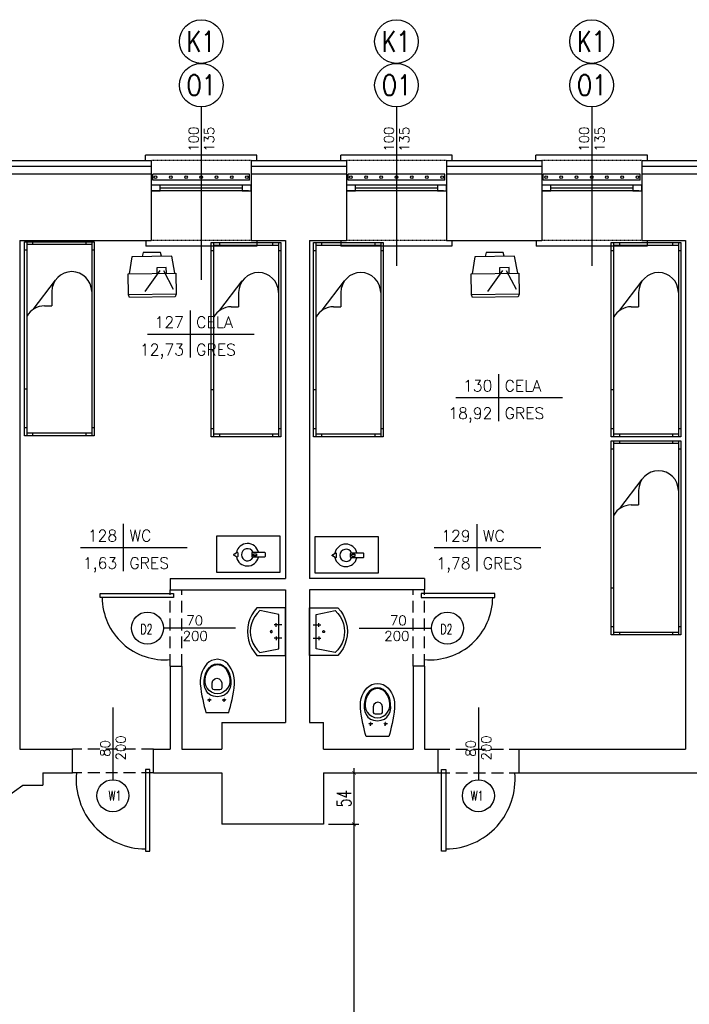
# Model space of a CAD drawing. Header units: millimetres. Extents: x 50026 to 146998, y 1038179 to 1573505.
# Tile 31 of 122: x 58806 to 59510, y 1039944 to 1040978. Entities that reach past the tile are written whole.
import ezdxf
from ezdxf.enums import TextEntityAlignment as Align

# ---------------------------------------------------------------- set-up
doc = ezdxf.new("R2010")
doc.units = ezdxf.units.MM
doc.header["$LTSCALE"] = 0.025
doc.linetypes.add('DASHDOT', pattern=[25.4, 12.7, -6.35, 0, -6.35])
doc.linetypes.add('HIDDEN', pattern=[0.375, 0.25, -0.125])
for name, color, linetype in [('2D-MEBLE', 3, 'Continuous'), ('2D-WYMIARY', 2, 'Continuous'), ('kraty', 5, 'Continuous'), ('ocieplenie', 8, 'Continuous'), ('OKNA OPISY', 7, 'Continuous'), ('OKNO', 2, 'Continuous'), ('opis pomieszczen', 2, 'Continuous'), ('OTWORY', 3, 'Continuous'), ('parapet', 5, 'Continuous'), ('Przybory sanit', 3, 'Continuous'), ('SCIANY', 5, 'Continuous'), ('szrafy', 8, 'Continuous'), ('zA_DRZWI', 7, 'Continuous'), ('zA_DRZWI OPISY', 7, 'Continuous'), ('zA_okna opisy', 7, 'Continuous'), ('ściany', 5, 'Continuous')]:
    doc.layers.add(name, color=color, linetype=linetype)
doc.styles.add('ROMANS', font='romans.shx', dxfattribs={"width": 0.7})
doc.styles.add('STYLE1', font='romans.shx', dxfattribs={"height": 10})
doc.linetypes.add('BATTING', pattern='A,0.00254,-2.54,[134,ltypeshp.shx,S=2.54,R=0,X=-2.54,Y=0],-5.08,[134,ltypeshp.shx,S=2.54,R=180,X=2.54,Y=0],-2.54', length=10.16254)
doc.dimstyles.new('SIL', dxfattribs={"dimtxt": 15, "dimasz": 4, "dimexe": 5, "dimexo": 5, "dimgap": 3, "dimtad": 1, "dimdec": 4, "dimrnd": 0.5, "dimdsep": 46, "dimtxsty": 'ROMANS', "dimblk1": 'ARCHTICK', "dimblk2": 'ARCHTICK', "dimsah": 1, "dimcen": 5, "dimdle": 5, "dimclrd": 1, "dimclre": 1, "dimclrt": 2, "dimadec": 1, "dimazin": 0, "dimtfac": 0.013333, "dimtdec": 4, "dimtix": 1, "dimtmove": 0, "dimatfit": 3, "dimldrblk": 'ARCHTICK', "dimfxl": 0, "dimtolj": 1, "dimtzin": 0, "dimarcsym": 0})

# ---------------------------------------------------------------- blocks, each defined once
blk = doc.blocks.new('UMYW')
at = {"layer": 'Przybory sanit'}
for points in [[(0, 23.1, 0), (0, 23.1, 0), (0, 23.1, 0), (0, 23.1, 0), (0, 23.1, 0), (0, 23.1, 0), (0, 23.1, 0), (0, 23.1, 0), (0, 23.1, 0), (0, 23.1, 0), (0, 23.1, 0), (0, 23.1, 0), (0, 23.1, 0), (0, 23.1, 0), (0, 23.1, 0), (0, 23.1, 0), (0, 23.1, 0), (0, 23.1, 0), (0, 23.1, 0), (0, -26.9, 0), (30, -26.9, 0)], [(30, 23.1, 0), (0, 23.1, 0)], [(30, -26.9, 0), (33, -23.4, 0), (35.4, -19.5, 0), (37.4, -15.4, 0), (38.8, -11, 0), (39.7, -6.5, 0), (40, -1.9, 0), (39.7, 2.6, 0), (38.8, 7.2, 0), (37.4, 11.5, 0), (35.4, 15.7, 0), (33, 19.5, 0), (30, 23.1, 0)], [(27, 20.1, 0), (7, 16.1, 0)], [(7, 16.1, 0), (7, -19.9, 0), (27, -23.9, 0)], [(27, -23.9, 0), (29.9, -21, 0), (32.4, -17.7, 0), (34.4, -14, 0), (35.8, -10.1, 0), (36.7, -6.1, 0), (37, -1.9, 0), (36.7, 2.2, 0), (35.8, 6.3, 0), (34.4, 10.1, 0), (32.4, 13.8, 0), (29.9, 17.1, 0), (27, 20.1, 0)], [(4, 5.1, 0), (12, 5.1, 0)], [(10, 3.1, 0), (10, 7.1, 0)], [(4, -8.9, 0), (12, -8.9, 0)], [(10, -6.9, 0), (10, -10.9, 0)], [(16, -1.9, 0), (15.9, -1.4, 0), (15.5, -1.1, 0), (15, -0.9, 0), (14.5, -1.1, 0), (14.1, -1.4, 0), (14, -1.9, 0), (14.1, -2.4, 0), (14.5, -2.8, 0), (15, -2.9, 0), (15.5, -2.8, 0), (15.9, -2.4, 0), (16, -1.9, 0), (16, -1.9, 0)]]:
    blk.add_polyline3d(points, dxfattribs=at)
blk = doc.blocks.new('kibel1')
at = {"layer": 'Przybory sanit', "color": 3, "linetype": 'Continuous'}
for points in [[(0, -12), (3.1, -12.8), (6.4, -13.7), (9.9, -14.5), (13.6, -15.4), (17.5, -16.2), (21.5, -16.9), (25.8, -17.5), (30.2, -18), (33.4, -18), (36.6, -17.7), (39.9, -17), (43, -16), (46, -14.6), (48.7, -12.9), (51.1, -10.9), (53.1, -8.6), (54.6, -6), (55.5, -3.1), (55.9, 0), (55.5, 3.1), (54.6, 6), (53.1, 8.6), (51.1, 10.9), (48.7, 12.9), (46, 14.6), (43, 16), (39.9, 17), (36.6, 17.7), (33.4, 18), (30.2, 18), (25.8, 17.5), (21.5, 16.9), (17.5, 16.2), (13.6, 15.4), (9.9, 14.5), (6.4, 13.7), (3.1, 12.8), (0, 12)], [(16.6, -0.1), (17.1, 3.9), (18.4, 7.2), (20.4, 9.9), (23.1, 11.9), (26.2, 13.2), (29.9, 13.9), (33.9, 13.8), (37.9, 13.2), (41.6, 12.1), (44.8, 10.5), (47.4, 8.4), (49.4, 6), (50.7, 3.1), (51.2, -0.1), (50.7, -3.3), (49.4, -6.2), (47.4, -8.6), (44.8, -10.7), (41.6, -12.3), (37.9, -13.4), (33.9, -14), (29.9, -14), (26.2, -13.4), (23.1, -12), (20.4, -10.1), (18.4, -7.4), (17.1, -4.1)], [(50.4, -0.1), (49.8, -3.5), (48.3, -6.4), (45.9, -8.9), (42.8, -10.8), (39.1, -12.2), (35.1, -13.1), (31.6, -13.1), (28.4, -12.3), (25.6, -10.8), (23.2, -8.7), (21.4, -6.1), (20.2, -3.2), (19.8, -0.1), (20.2, 3.1), (21.4, 6), (23.2, 8.6), (25.6, 10.6), (28.4, 12.2), (31.6, 12.9), (35.1, 12.9), (39.1, 12.1), (42.8, 10.7), (45.9, 8.7), (48.3, 6.2), (49.8, 3.3)], [(13.4, 7.5), (13.4, 7.5), (13.4, 7.5), (13.4, 7.5), (13.4, 7.5), (13.3, 7.5), (13.3, 7.5), (13.3, 7.5), (13.3, 7.5), (13.3, 7.5), (13.3, 7.5), (13.3, 7.5), (13.2, 7.5), (13.2, 7.5), (13.2, 7.5), (13.2, 7.5), (13.2, 7.5), (13.2, 7.5), (13.2, 7.5), (13.1, 7.5), (13.1, 7.6), (13.1, 7.6), (13.1, 7.6), (13.1, 7.6), (13.1, 7.6), (13.1, 7.6), (13, 7.6), (13, 7.6), (13, 7.6), (13, 7.6), (13, 7.6), (13, 7.6), (13, 7.6), (13, 7.7), (12.9, 7.7), (12.9, 7.7), (12.9, 7.7), (12.9, 7.7), (12.9, 7.7), (12.9, 7.7), (12.9, 7.7), (12.9, 7.7), (12.9, 7.7), (12.9, 7.8), (12.8, 7.8), (12.8, 7.8), (12.8, 7.8), (12.8, 7.8), (12.8, 7.8), (12.8, 7.8), (12.8, 7.8), (12.8, 7.9), (12.8, 7.9), (12.8, 7.9), (12.8, 7.9), (12.8, 7.9), (12.7, 7.9), (12.7, 7.9), (12.7, 7.9), (12.7, 8), (12.7, 8), (12.7, 8), (12.7, 8), (12.7, 8), (12.7, 8), (12.7, 8), (12.7, 8.1), (12.7, 8.1), (12.7, 8.1), (12.7, 8.1), (12.7, 8.1), (12.7, 8.1), (12.7, 8.1), (12.7, 8.2), (12.7, 8.2), (12.7, 8.2), (12.7, 8.2), (12.7, 8.2), (12.7, 8.2), (12.7, 8.2), (12.7, 8.3), (12.7, 8.3), (12.7, 8.3), (12.7, 8.3), (12.7, 8.3), (12.7, 8.3), (12.7, 8.4), (12.7, 8.4), (12.7, 8.4), (12.7, 8.4), (12.7, 8.4), (12.7, 8.4), (12.7, 8.4), (12.7, 8.5), (12.7, 8.5), (12.7, 8.5), (12.7, 8.5), (12.7, 8.5), (12.7, 8.5), (12.7, 8.5), (12.7, 8.6), (12.8, 8.6), (12.8, 8.6), (12.8, 8.6), (12.8, 8.6), (12.8, 8.6), (12.8, 8.6), (12.8, 8.6), (12.8, 8.7), (12.8, 8.7), (12.8, 8.7), (12.8, 8.7), (12.8, 8.7), (12.8, 8.7), (12.9, 8.7), (12.9, 8.7), (12.9, 8.7), (12.9, 8.8), (12.9, 8.8), (12.9, 8.8), (12.9, 8.8), (12.9, 8.8), (12.9, 8.8), (13, 8.8), (13, 8.8), (13, 8.8), (13, 8.8), (13, 8.9), (13, 8.9), (13, 8.9), (13, 8.9), (13.1, 8.9), (13.1, 8.9), (13.1, 8.9), (13.1, 8.9), (13.1, 8.9), (13.1, 8.9), (13.1, 8.9), (13.1, 8.9), (13.2, 8.9), (13.2, 8.9), (13.2, 8.9), (13.2, 9), (13.2, 9), (13.2, 9), (13.2, 9), (13.3, 9), (13.3, 9), (13.3, 9), (13.3, 9), (13.3, 9), (13.3, 9), (13.4, 9), (13.4, 9), (13.4, 9), (13.4, 9), (13.4, 9), (13.4, 9), (13.4, 9), (13.5, 9), (13.5, 9), (13.5, 9), (13.5, 9), (13.5, 9), (13.5, 9), (13.5, 9), (13.6, 9), (13.6, 9), (13.6, 9), (13.6, 9), (13.6, 9), (13.6, 9), (13.6, 8.9), (13.7, 8.9), (13.7, 8.9), (13.7, 8.9), (13.7, 8.9), (13.7, 8.9), (13.7, 8.9), (13.7, 8.9), (13.8, 8.9), (13.8, 8.9), (13.8, 8.9), (13.8, 8.9), (13.8, 8.9), (13.8, 8.9), (13.8, 8.9), (13.8, 8.8), (13.9, 8.8), (13.9, 8.8), (13.9, 8.8), (13.9, 8.8), (13.9, 8.8), (13.9, 8.8), (13.9, 8.8), (13.9, 8.8), (13.9, 8.8), (14, 8.8), (14, 8.7), (14, 8.7), (14, 8.7), (14, 8.7), (14, 8.7), (14, 8.7), (14, 8.7), (14, 8.7), (14, 8.6), (14, 8.6), (14.1, 8.6), (14.1, 8.6), (14.1, 8.6), (14.1, 8.6), (14.1, 8.6), (14.1, 8.6), (14.1, 8.5), (14.1, 8.5), (14.1, 8.5), (14.1, 8.5), (14.1, 8.5), (14.1, 8.5), (14.1, 8.5), (14.1, 8.4), (14.1, 8.4), (14.1, 8.4), (14.1, 8.4), (14.1, 8.4), (14.1, 8.4), (14.2, 8.4), (14.2, 8.3), (14.2, 8.3), (14.2, 8.3), (14.2, 8.3), (14.2, 8.3), (14.2, 8.3), (14.2, 8.3), (14.2, 8.2), (14.2, 8.2), (14.2, 8.2), (14.2, 8.2), (14.2, 8.2), (14.2, 8.2), (14.2, 8.1), (14.2, 8.1), (14.2, 8.1), (14.1, 8.1), (14.1, 8.1), (14.1, 8.1), (14.1, 8.1), (14.1, 8), (14.1, 8), (14.1, 8), (14.1, 8), (14.1, 8), (14.1, 8), (14.1, 8), (14.1, 7.9), (14.1, 7.9), (14.1, 7.9), (14.1, 7.9), (14.1, 7.9), (14.1, 7.9), (14.1, 7.9), (14.1, 7.9), (14, 7.8), (14, 7.8), (14, 7.8), (14, 7.8), (14, 7.8), (14, 7.8), (14, 7.8), (14, 7.8), (14, 7.7), (14, 7.7), (14, 7.7), (13.9, 7.7), (13.9, 7.7), (13.9, 7.7), (13.9, 7.7), (13.9, 7.7), (13.9, 7.7), (13.9, 7.7), (13.9, 7.6), (13.9, 7.6), (13.8, 7.6), (13.8, 7.6), (13.8, 7.6), (13.8, 7.6), (13.8, 7.6), (13.8, 7.6), (13.8, 7.6), (13.8, 7.6), (13.7, 7.6), (13.7, 7.6), (13.7, 7.6), (13.7, 7.5), (13.7, 7.5), (13.7, 7.5), (13.7, 7.5), (13.6, 7.5), (13.6, 7.5), (13.6, 7.5), (13.6, 7.5), (13.6, 7.5), (13.6, 7.5), (13.6, 7.5), (13.5, 7.5), (13.5, 7.5), (13.5, 7.5), (13.5, 7.5), (13.5, 7.5), (13.5, 7.5), (13.4, 7.5), (13.4, 7.5), (13.4, 7.5)], [(23.9, 0.6), (23.9, 3.3), (24.3, 4.7), (25.2, 5.2), (26, 5.3), (31.2, 5.4), (33.7, 4.6), (35.5, 2.7), (36.2, 0.4), (35.5, -1.9), (33.7, -3.8), (31.2, -4.6), (26, -4.6), (25.2, -4.4), (24.3, -3.9), (23.9, -2.5)], [(13.4, -8), (13.4, -8), (13.4, -8), (13.4, -8), (13.4, -8), (13.3, -8), (13.3, -8), (13.3, -8), (13.3, -7.9), (13.3, -7.9), (13.3, -7.9), (13.3, -7.9), (13.2, -7.9), (13.2, -7.9), (13.2, -7.9), (13.2, -7.9), (13.2, -7.9), (13.2, -7.9), (13.2, -7.9), (13.1, -7.9), (13.1, -7.9), (13.1, -7.9), (13.1, -7.9), (13.1, -7.9), (13.1, -7.9), (13.1, -7.9), (13, -7.9), (13, -7.9), (13, -7.8), (13, -7.8), (13, -7.8), (13, -7.8), (13, -7.8), (13, -7.8), (12.9, -7.8), (12.9, -7.8), (12.9, -7.8), (12.9, -7.8), (12.9, -7.8), (12.9, -7.7), (12.9, -7.7), (12.9, -7.7), (12.9, -7.7), (12.9, -7.7), (12.8, -7.7), (12.8, -7.7), (12.8, -7.7), (12.8, -7.7), (12.8, -7.6), (12.8, -7.6), (12.8, -7.6), (12.8, -7.6), (12.8, -7.6), (12.8, -7.6), (12.8, -7.6), (12.8, -7.6), (12.7, -7.5), (12.7, -7.5), (12.7, -7.5), (12.7, -7.5), (12.7, -7.5), (12.7, -7.5), (12.7, -7.5), (12.7, -7.4), (12.7, -7.4), (12.7, -7.4), (12.7, -7.4), (12.7, -7.4), (12.7, -7.4), (12.7, -7.4), (12.7, -7.3), (12.7, -7.3), (12.7, -7.3), (12.7, -7.3), (12.7, -7.3), (12.7, -7.3), (12.7, -7.2), (12.7, -7.2), (12.7, -7.2), (12.7, -7.2), (12.7, -7.2), (12.7, -7.2), (12.7, -7.2), (12.7, -7.1), (12.7, -7.1), (12.7, -7.1), (12.7, -7.1), (12.7, -7.1), (12.7, -7.1), (12.7, -7.1), (12.7, -7), (12.7, -7), (12.7, -7), (12.7, -7), (12.7, -7), (12.7, -7), (12.7, -7), (12.7, -6.9), (12.7, -6.9), (12.7, -6.9), (12.7, -6.9), (12.8, -6.9), (12.8, -6.9), (12.8, -6.9), (12.8, -6.8), (12.8, -6.8), (12.8, -6.8), (12.8, -6.8), (12.8, -6.8), (12.8, -6.8), (12.8, -6.8), (12.8, -6.8), (12.8, -6.7), (12.8, -6.7), (12.9, -6.7), (12.9, -6.7), (12.9, -6.7), (12.9, -6.7), (12.9, -6.7), (12.9, -6.7), (12.9, -6.7), (12.9, -6.7), (12.9, -6.6), (13, -6.6), (13, -6.6), (13, -6.6), (13, -6.6), (13, -6.6), (13, -6.6), (13, -6.6), (13, -6.6), (13.1, -6.6), (13.1, -6.6), (13.1, -6.6), (13.1, -6.5), (13.1, -6.5), (13.1, -6.5), (13.1, -6.5), (13.1, -6.5), (13.2, -6.5), (13.2, -6.5), (13.2, -6.5), (13.2, -6.5), (13.2, -6.5), (13.2, -6.5), (13.2, -6.5), (13.3, -6.5), (13.3, -6.5), (13.3, -6.5), (13.3, -6.5), (13.3, -6.5), (13.3, -6.5), (13.4, -6.5), (13.4, -6.5), (13.4, -6.5), (13.4, -6.5), (13.4, -6.5), (13.4, -6.5), (13.4, -6.5), (13.5, -6.5), (13.5, -6.5), (13.5, -6.5), (13.5, -6.5), (13.5, -6.5), (13.5, -6.5), (13.5, -6.5), (13.6, -6.5), (13.6, -6.5), (13.6, -6.5), (13.6, -6.5), (13.6, -6.5), (13.6, -6.5), (13.6, -6.5), (13.7, -6.5), (13.7, -6.5), (13.7, -6.5), (13.7, -6.5), (13.7, -6.5), (13.7, -6.5), (13.7, -6.5), (13.8, -6.6), (13.8, -6.6), (13.8, -6.6), (13.8, -6.6), (13.8, -6.6), (13.8, -6.6), (13.8, -6.6), (13.8, -6.6), (13.9, -6.6), (13.9, -6.6), (13.9, -6.6), (13.9, -6.6), (13.9, -6.7), (13.9, -6.7), (13.9, -6.7), (13.9, -6.7), (13.9, -6.7), (14, -6.7), (14, -6.7), (14, -6.7), (14, -6.7), (14, -6.7), (14, -6.8), (14, -6.8), (14, -6.8), (14, -6.8), (14, -6.8), (14, -6.8), (14.1, -6.8), (14.1, -6.8), (14.1, -6.9), (14.1, -6.9), (14.1, -6.9), (14.1, -6.9), (14.1, -6.9), (14.1, -6.9), (14.1, -6.9), (14.1, -7), (14.1, -7), (14.1, -7), (14.1, -7), (14.1, -7), (14.1, -7), (14.1, -7), (14.1, -7.1), (14.1, -7.1), (14.1, -7.1), (14.2, -7.1), (14.2, -7.1), (14.2, -7.1), (14.2, -7.1), (14.2, -7.2), (14.2, -7.2), (14.2, -7.2), (14.2, -7.2), (14.2, -7.2), (14.2, -7.2), (14.2, -7.2), (14.2, -7.3), (14.2, -7.3), (14.2, -7.3), (14.2, -7.3), (14.2, -7.3), (14.2, -7.3), (14.1, -7.4), (14.1, -7.4), (14.1, -7.4), (14.1, -7.4), (14.1, -7.4), (14.1, -7.4), (14.1, -7.4), (14.1, -7.5), (14.1, -7.5), (14.1, -7.5), (14.1, -7.5), (14.1, -7.5), (14.1, -7.5), (14.1, -7.5), (14.1, -7.5), (14.1, -7.6), (14.1, -7.6), (14.1, -7.6), (14.1, -7.6), (14, -7.6), (14, -7.6), (14, -7.6), (14, -7.7), (14, -7.7), (14, -7.7), (14, -7.7), (14, -7.7), (14, -7.7), (14, -7.7), (14, -7.7), (13.9, -7.7), (13.9, -7.8), (13.9, -7.8), (13.9, -7.8), (13.9, -7.8), (13.9, -7.8), (13.9, -7.8), (13.9, -7.8), (13.9, -7.8), (13.8, -7.8), (13.8, -7.8), (13.8, -7.8), (13.8, -7.9), (13.8, -7.9), (13.8, -7.9), (13.8, -7.9), (13.8, -7.9), (13.7, -7.9), (13.7, -7.9), (13.7, -7.9), (13.7, -7.9), (13.7, -7.9), (13.7, -7.9), (13.7, -7.9), (13.6, -7.9), (13.6, -7.9), (13.6, -7.9), (13.6, -7.9), (13.6, -7.9), (13.6, -7.9), (13.6, -7.9), (13.5, -7.9), (13.5, -8), (13.5, -8), (13.5, -8), (13.5, -8), (13.5, -8), (13.4, -8), (13.4, -8), (13.4, -8)]]:
    blk.add_lwpolyline(points, close=True, dxfattribs=at)
at = {"layer": 'Przybory sanit', "color": 3, "linetype": 'DASHDOT'}
for points in [[(13.4, 10.5), (13.4, 6)], [(11.3, 8.2), (15.9, 8.2)], [(11.3, -7.2), (15.9, -7.2)], [(13.4, -5), (13.4, -9.5)]]:
    blk.add_lwpolyline(points, dxfattribs=at)
at = {"layer": 'Przybory sanit', "color": 3, "linetype": 'Continuous'}
for points in [[(13.4, 7.5), (13.4, 7.5)], [(13.4, -8), (13.4, -8)]]:
    blk.add_lwpolyline(points, dxfattribs=at)
blk = doc.blocks.new('tabela-pow')
at = {"layer": '2D-WYMIARY', "ltscale": 10}
for p, q in [((0, 24.8), (0, -24.8)), ((-44.8, 0), (67.2, 0))]:
    blk.add_line(p, q, dxfattribs=at)
at = {"layer": '2D-WYMIARY', "ltscale": 10, "style": 'STYLE1', "width": 0.7}
for tag, p in [('NR', (-6.4, 6.4)), ('POW', (-6.4, -22.4))]:
    blk.add_attdef(tag, text='', height=16, rotation=360, dxfattribs=at).set_placement(p, align=Align.RIGHT)
for tag, p in [('NAZWA', (6.4, 6.4)), ('POSADZKA', (6.4, -22.4))]:
    blk.add_attdef(tag, p, '', height=16, rotation=360, dxfattribs=at)
blk = doc.blocks.new('łóżko')
at = {"layer": '2D-MEBLE', "color": 3}
for p, q in [((-113.91, 41.23), (81.09, 41.23)), ((-113.91, -28.77), (-113.91, 41.23)), ((-105.91, 38.73), (-105.91, 41.23)), ((73.09, 41.23), (73.09, 38.73)), ((81.09, 41.23), (81.09, -28.77)), ((-113.91, 38.73), (81.09, 38.73)), ((-113.91, 32.73), (-111.41, 32.73)), ((-111.41, -26.27), (-111.41, 38.73)), ((78.59, 38.73), (78.59, -26.27)), ((78.59, 32.73), (81.09, 32.73)), ((-63.84, -1.27), (-49.4, -1.27)), ((-49.4, -8.77), (-49.4, -1.27)), ((-111.41, -20.27), (-113.91, -20.27)), ((81.09, -26.27), (-113.91, -26.27)), ((81.09, -28.77), (-113.91, -28.77)), ((-105.91, -28.77), (-105.91, -26.27)), ((34.09, -26.27), (34.09, -28.77)), ((73.09, -26.27), (73.09, -28.77)), ((81.09, -20.27), (78.59, -20.27))]:
    blk.add_line(p, q, dxfattribs=at)
at = {"layer": '2D-MEBLE', "color": 3, "linetype": 'Continuous'}
blk.add_line((-45.87, -20.12), (-75.41, 2.41), dxfattribs=at)
for centre, start, end in [((-63.84, 18.73), 90, 270), ((-29.4, -8.77), 180, 241.04498)]:
    blk.add_arc(centre, 20, start, end, dxfattribs=at)
blk = doc.blocks.new('tv')
at = {"layer": '2D-MEBLE', "color": 3, "ltscale": 10}
for p, q in [((-11.5, 22.2), (-31, 12.1)), ((11.5, -22.2), (-11.5, 22.2)), ((-11, 21.3), (6.3, 26.9)), ((6.3, 26.9), (25.6, -10.4)), ((-31, 12.1), (-33.2, 9.8)), ((-31, 12.1), (-8, -32.3)), ((-2.9, 12), (-25.2, 11.7)), ((-6.9, 13.3), (-1.6, 16.1)), ((-1.6, 16.1), (3, 7.2)), ((11.4, 17.2), (15.4, 18.1)), ((15.4, 18.1), (23.7, 2.1)), ((-33.2, 9.8), (-11.2, -32.8)), ((-1, 8.5), (-13.2, -15.8)), ((3, 7.2), (-2.3, 4.4)), ((23.7, 2.1), (20.6, -0.6)), ((25.6, -10.4), (11, -21.3)), ((-8, -32.3), (11.5, -22.2)), ((-11.2, -32.8), (-8, -32.3))]:
    blk.add_line(p, q, dxfattribs=at)
blk = doc.blocks.new('czajnik')
at = {"layer": 'ściany', "color": 3, "ltscale": 50}
for points in [[(-13.4, 0.9), (-11.1, 2.6, -0.414214), (-10.1, 1.6), (-10.1, -1.6, -0.414214), (-11.1, -2.6), (-13.4, -1, -0.414214), (-14.4, 0), (-14.4, -0.1, -0.414214)], [(5.8, 2.6), (17.6, 2.6, -0.414214), (18.6, 1.6), (18.6, -1.6, -0.414214), (17.6, -2.6), (5.8, -2.6, -0.414214), (4.8, -1.6), (4.8, 1.6, -0.414214)], [(6.6, 1.1), (9.2, 1.1, -0.414214), (9.5, 0.8), (9.5, -0.8, -0.414214), (9.2, -1.1), (6.6, -1.1, -0.414214), (6.3, -0.8), (6.3, 0.8, -0.414214)]]:
    blk.add_lwpolyline(points, format="xyb", close=True, dxfattribs=at)
for radius, start, end in [(11.8, 12.6187, 169.113), (6.39, 23.744, 336.256), (11.8, 190.9971, 347.3813)]:
    blk.add_arc((0, 0), radius, start, end, dxfattribs=at)
blk = doc.blocks.new('_ArchTick')
at = {"color": 0, "linetype": 'ByBlock', "const_width": 0.15}
blk.add_lwpolyline([(-0.5, -0.5), (0.5, 0.5)], dxfattribs=at)
blk = doc.blocks.new('*D298')
at = {"layer": 'Defpoints', "color": 0}
for p in [(59125.6, 1040187), (59125.6, 1040133), (59157.5, 1040133)]:
    blk.add_point(p, dxfattribs=at)
at = {"layer": 'szrafy', "color": 1, "lineweight": -2}
for p, q in [((59130.6, 1040187), (59162.5, 1040187)), ((59157.5, 1040192), (59157.5, 1040128)), ((59130.6, 1040133), (59162.5, 1040133))]:
    blk.add_line(p, q, dxfattribs=at)
at = {"layer": 'szrafy', "color": 1, "lineweight": -2, "xscale": 4, "yscale": 4, "zscale": 4}
for p, rotation in [((59157.5, 1040187), 90), ((59157.5, 1040133), 270)]:
    blk.add_blockref('_ArchTick', p, dxfattribs=dict(at, rotation=rotation))
at = {"layer": 'szrafy', "color": 2, "insert": (59147, 1040160), "char_height": 15, "attachment_point": 5, "rotation": 90, "style": 'ROMANS'}
blk.add_mtext('\\A1;54', dxfattribs=at)
blk = doc.blocks.new('*D299')
at = {"layer": 'Defpoints', "color": 0}
for p in [(59125.6, 1040133), (59125.6, 1039681), (59157.5, 1039681)]:
    blk.add_point(p, dxfattribs=at)
at = {"layer": 'szrafy', "color": 1, "lineweight": -2}
for p, q in [((59157.5, 1040138), (59157.5, 1039676)), ((59130.6, 1040133), (59162.5, 1040133)), ((59130.6, 1039681), (59162.5, 1039681))]:
    blk.add_line(p, q, dxfattribs=at)
at = {"layer": 'szrafy', "color": 1, "lineweight": -2, "xscale": 4, "yscale": 4, "zscale": 4}
for p, rotation in [((59157.5, 1040133), 90), ((59157.5, 1039681), 270)]:
    blk.add_blockref('_ArchTick', p, dxfattribs=dict(at, rotation=rotation))
at = {"layer": 'szrafy', "color": 2, "insert": (59147, 1039907), "char_height": 15, "attachment_point": 5, "rotation": 90, "style": 'ROMANS'}
blk.add_mtext('\\A1;452', dxfattribs=at)

msp = doc.modelspace()

# ---------------------------------------------------------------- linework, layer by layer
at = {"layer": 'kraty', "color": 7}
for p, q in [((59047.94085, 1040815.66891), (58946.30859, 1040815.66891)), ((58946.30859, 1040809.26891), (58946.30859, 1040815.66891)), ((59047.94085, 1040809.26891), (58946.30859, 1040809.26891)), ((59047.94085, 1040809.26891), (59047.94085, 1040815.66891)), ((59252.94085, 1040815.66891), (59151.30859, 1040815.66891)), ((59151.30859, 1040809.26891), (59151.30859, 1040815.66891)), ((59252.94085, 1040809.26891), (59151.30859, 1040809.26891)), ((59252.94085, 1040809.26891), (59252.94085, 1040815.66891)), ((59457.94085, 1040815.66891), (59356.30859, 1040815.66891)), ((59356.30859, 1040809.26891), (59356.30859, 1040815.66891)), ((59457.94085, 1040809.26891), (59356.30859, 1040809.26891)), ((59457.94085, 1040809.26891), (59457.94085, 1040815.66891))]:
    msp.add_line(p, q, dxfattribs=at)
for centre in [(58949.16239, 1040812.46891), (58965.14983, 1040812.46891), (58981.13728, 1040812.46891), (58997.12472, 1040812.46891), (59013.11216, 1040812.46891), (59029.0996, 1040812.46891), (59045.08705, 1040812.46891), (59154.16239, 1040812.46891), (59170.14983, 1040812.46891), (59186.13728, 1040812.46891), (59202.12472, 1040812.46891), (59218.11216, 1040812.46891), (59234.0996, 1040812.46891), (59250.08705, 1040812.46891), (59359.16239, 1040812.46891), (59375.14983, 1040812.46891), (59391.13728, 1040812.46891), (59407.12472, 1040812.46891), (59423.11216, 1040812.46891), (59439.0996, 1040812.46891), (59455.08705, 1040812.46891)]:
    msp.add_circle(centre, 1.39158, dxfattribs=at)
at = {"layer": 'ocieplenie', "linetype": 'BATTING', "ltscale": 20}
for p, q in [((58691.62472, 1040824.02916), (58944.62472, 1040824.02916)), ((59049.62472, 1040824.02916), (59149.62472, 1040824.02916)), ((59254.62472, 1040824.02916), (59354.62472, 1040824.02916)), ((59459.62472, 1040824.02916), (59559.62472, 1040824.02916))]:
    msp.add_line(p, q, dxfattribs=at)
at = {"layer": 'OKNA OPISY'}
for p, q in [((58997.12472, 1040886.09726), (58997.12472, 1040704.49642)), ((59202.12472, 1040886.09726), (59202.12472, 1040719.49642)), ((59407.12472, 1040886.09726), (59407.12472, 1040719.49642))]:
    msp.add_line(p, q, dxfattribs=at)
at = {"layer": 'OKNO', "color": 1}
for p, q in [((59046.65483, 1040804.02916), (58944.62472, 1040804.02916)), ((59046.65483, 1040798.02916), (58944.62472, 1040798.02916)), ((59040.14458, 1040801.02916), (58954.10486, 1040801.02916)), ((59251.65483, 1040804.02916), (59149.62472, 1040804.02916)), ((59251.65483, 1040798.02916), (59149.62472, 1040798.02916)), ((59245.14458, 1040801.02916), (59159.10486, 1040801.02916)), ((59456.65483, 1040804.02916), (59354.62472, 1040804.02916)), ((59456.65483, 1040798.02916), (59354.62472, 1040798.02916)), ((59450.14458, 1040801.02916), (59364.10486, 1040801.02916))]:
    msp.add_line(p, q, dxfattribs=at)
at = {"layer": 'OKNO', "color": 2}
for points in [[(58944.62472, 1040804.02916), (58944.62472, 1040798.02916), (58954.10486, 1040798.02916), (58954.10486, 1040804.02916)], [(59040.14458, 1040804.02916), (59040.14458, 1040798.02916), (59049.62472, 1040798.02916), (59049.62472, 1040804.02916)], [(59149.62472, 1040804.02916), (59149.62472, 1040798.02916), (59159.10486, 1040798.02916), (59159.10486, 1040804.02916)], [(59245.14458, 1040804.02916), (59245.14458, 1040798.02916), (59254.62472, 1040798.02916), (59254.62472, 1040804.02916)], [(59354.62472, 1040804.02916), (59354.62472, 1040798.02916), (59364.10486, 1040798.02916), (59364.10486, 1040804.02916)], [(59450.14458, 1040804.02916), (59450.14458, 1040798.02916), (59459.62472, 1040798.02916), (59459.62472, 1040804.02916)]]:
    msp.add_lwpolyline(points, close=True, dxfattribs=at)
at = {"layer": 'OTWORY', "color": 7, "linetype": 'HIDDEN'}
for p, q in [((59049.62472, 1040830.02916), (58944.62472, 1040830.02916)), ((59254.62472, 1040830.02916), (59149.62472, 1040830.02916)), ((59459.62472, 1040830.02916), (59354.62472, 1040830.02916)), ((59049.62472, 1040746.02916), (58944.62472, 1040746.02916)), ((59254.62472, 1040746.02916), (59149.62472, 1040746.02916)), ((59459.62472, 1040746.02916), (59354.62472, 1040746.02916))]:
    msp.add_line(p, q, dxfattribs=at)
at = {"layer": 'parapet', "color": 2}
for p, q in [((58938.62472, 1040830.02916), (58938.62472, 1040835.52142)), ((59055.62472, 1040835.52142), (58938.62472, 1040835.52142)), ((59055.62472, 1040830.02916), (59055.62472, 1040835.52142)), ((59143.62472, 1040830.02916), (59143.62472, 1040835.52142)), ((59260.62472, 1040835.52142), (59143.62472, 1040835.52142)), ((59260.62472, 1040830.02916), (59260.62472, 1040835.52142)), ((59348.62472, 1040830.02916), (59348.62472, 1040835.52142)), ((59465.62472, 1040835.52142), (59348.62472, 1040835.52142)), ((59465.62472, 1040830.02916), (59465.62472, 1040835.52142)), ((58938.83113, 1040746.02916), (58938.83113, 1040739.82764)), ((59055.41831, 1040746.02916), (59055.41831, 1040739.82764)), ((59143.83113, 1040746.02916), (59143.83113, 1040739.82764)), ((59260.41831, 1040746.02916), (59260.41831, 1040739.82764)), ((59348.83113, 1040746.02916), (59348.83113, 1040739.82764)), ((59465.41831, 1040746.02916), (59465.41831, 1040739.82764)), ((59055.41831, 1040739.82764), (58938.83113, 1040739.82764)), ((59260.41831, 1040739.82764), (59143.83113, 1040739.82764)), ((59465.41831, 1040739.82764), (59348.83113, 1040739.82764))]:
    msp.add_line(p, q, dxfattribs=at)
at = {"layer": 'SCIANY', "color": 1, "linetype": 'HIDDEN', "ltscale": 2000}
for p, q in [((58964.62472, 1040299.02916), (58964.62472, 1040379.02916)), ((58976.62472, 1040299.02916), (58976.62472, 1040379.02916)), ((59219.62472, 1040299.02916), (59219.62472, 1040379.02916)), ((59231.62472, 1040299.02916), (59231.62472, 1040379.02916)), ((58946.81314, 1040212.02916), (58861.81314, 1040212.02916)), ((59245.62472, 1040212.02916), (59330.62472, 1040212.02916)), ((58946.81314, 1040187.02916), (58861.81314, 1040187.02916)), ((59245.62472, 1040187.02916), (59330.62472, 1040187.02916))]:
    msp.add_line(p, q, dxfattribs=at)
at = {"layer": 'zA_DRZWI', "color": 2, "linetype": 'Continuous'}
for points in [[(58968.07658, 1040375.19096), (58968.07658, 1040371.19202), (58890.95161, 1040371.19202), (58890.95161, 1040375.19096)], [(59228.17285, 1040375.19096), (59228.17285, 1040371.19202), (59305.29783, 1040371.19202), (59305.29783, 1040375.19096)], [(58942.97493, 1040190.48102), (58938.53168, 1040190.48102), (58938.53168, 1040104.7866), (58942.97493, 1040104.7866)], [(59249.46292, 1040190.48102), (59253.90618, 1040190.48102), (59253.90618, 1040104.7866), (59249.46292, 1040104.7866)]]:
    msp.add_lwpolyline(points, close=True, dxfattribs=at)
at = {"layer": 'zA_DRZWI', "color": 1, "linetype": 'Continuous', "ltscale": 15}
for centre, radius, start, end in [((58959.01461, 1040371.65441), 65.98759, 180.40148728, 275.17791729), ((59237.23483, 1040371.65441), 65.98759, 264.82208271, 359.59851272), ((58939.04544, 1040180.41216), 73.31954, 174.82208271, 269.59851272), ((59253.39241, 1040180.41216), 73.31954, 270.40148728, 5.17791729)]:
    msp.add_arc(centre, radius, start, end, dxfattribs=at)
at = {"layer": 'zA_DRZWI OPISY', "color": 7, "linetype": 'Continuous'}
for p, q in [((59033.18368, 1040339.02916), (58957.43483, 1040339.02916)), ((59163.06575, 1040339.02916), (59238.8146, 1040339.02916)), ((58904.31314, 1040255.58812), (58904.31314, 1040179.83927)), ((59288.12472, 1040255.58812), (59288.12472, 1040179.83927))]:
    msp.add_line(p, q, dxfattribs=at)
at = {"layer": 'zA_DRZWI OPISY', "color": 7}
for centre in [(58940.62796, 1040339.02916), (59255.62148, 1040339.02916), (58904.31314, 1040163.0324), (59288.12472, 1040163.0324)]:
    msp.add_circle(centre, 16.80688, dxfattribs=at)
at = {"layer": 'zA_okna opisy', "color": 7, "linetype": 'Continuous'}
for centre in [(58997.12472, 1040954.83281), (59202.12472, 1040954.83281), (59407.12472, 1040954.83281), (58997.12472, 1040909.00911), (59202.12472, 1040909.00911), (59407.12472, 1040909.00911)]:
    msp.add_circle(centre, 22.91185, dxfattribs=at)
at = {"layer": 'ściany'}
for p, q in [((58691.62472, 1040830.02916), (58944.62472, 1040830.02916)), ((58944.62472, 1040830.02916), (58944.62472, 1040746.02916)), ((59049.62472, 1040830.02916), (59049.62472, 1040746.02916)), ((59049.62472, 1040830.02916), (59149.62472, 1040830.02916)), ((59149.62472, 1040830.02916), (59149.62472, 1040746.02916)), ((59254.62472, 1040830.02916), (59254.62472, 1040746.02916)), ((59254.62472, 1040830.02916), (59354.62472, 1040830.02916)), ((59354.62472, 1040830.02916), (59354.62472, 1040746.02916)), ((59459.62472, 1040830.02916), (59459.62472, 1040746.02916)), ((59459.62472, 1040830.02916), (59559.62472, 1040830.02916)), ((58691.62472, 1040816.02916), (58944.62472, 1040816.02916)), ((59049.62472, 1040816.02916), (59149.62472, 1040816.02916)), ((59254.62472, 1040816.02916), (59354.62472, 1040816.02916)), ((59459.62472, 1040816.02916), (59559.62472, 1040816.02916)), ((58806.62472, 1040746.02916), (58806.62472, 1040212.02916)), ((58806.62472, 1040746.02916), (58944.62472, 1040746.02916)), ((59049.62472, 1040746.02916), (59085.62472, 1040746.02916)), ((59085.62472, 1040746.02916), (59085.62472, 1040391.02916)), ((59110.62472, 1040746.02916), (59149.62472, 1040746.02916)), ((59110.62472, 1040746.02916), (59110.62472, 1040391.02916)), ((59254.62472, 1040746.02916), (59354.62472, 1040746.02916)), ((59459.62472, 1040746.02916), (59505.62472, 1040746.02916)), ((59505.62472, 1040746.02916), (59505.62472, 1040212.02916)), ((58964.62472, 1040391.02916), (59085.62472, 1040391.02916)), ((58964.62472, 1040391.02916), (58964.62472, 1040379.02916)), ((59231.62472, 1040391.02916), (59110.62472, 1040391.02916)), ((59231.62472, 1040391.02916), (59231.62472, 1040379.02916)), ((58964.62472, 1040379.02916), (59085.62472, 1040379.02916)), ((59085.62472, 1040379.02916), (59085.62472, 1040240.02916)), ((59110.62472, 1040379.02916), (59110.62472, 1040240.02916)), ((59231.62472, 1040379.02916), (59110.62472, 1040379.02916)), ((58964.62472, 1040299.02916), (58976.62472, 1040299.02916)), ((58964.62472, 1040299.02916), (58964.62472, 1040212.02916)), ((58976.62472, 1040299.02916), (58976.62472, 1040212.02916)), ((59231.62472, 1040299.02916), (59219.62472, 1040299.02916)), ((59219.62472, 1040299.02916), (59219.62472, 1040212.02916)), ((59231.62472, 1040299.02916), (59231.62472, 1040212.02916)), ((59018.62472, 1040240.02916), (59085.62472, 1040240.02916)), ((59018.62472, 1040240.02916), (59018.62472, 1040212.02916)), ((59110.62472, 1040240.02916), (59125.62472, 1040240.02916)), ((59125.62472, 1040212.02916), (59125.62472, 1040240.02916)), ((58806.62472, 1040212.02916), (58861.81314, 1040212.02916)), ((58861.81314, 1040187.02916), (58861.81314, 1040212.02916)), ((58946.81314, 1040212.02916), (58964.62472, 1040212.02916)), ((58946.81314, 1040187.02916), (58946.81314, 1040212.02916)), ((58976.62472, 1040212.02916), (59018.62472, 1040212.02916)), ((59125.62472, 1040212.02916), (59219.62472, 1040212.02916)), ((59231.62472, 1040212.02916), (59245.62472, 1040212.02916)), ((59245.62472, 1040212.02916), (59245.62472, 1040187.02916)), ((59330.62472, 1040212.02916), (59505.62472, 1040212.02916)), ((59330.62472, 1040212.02916), (59330.62472, 1040187.02916)), ((58830.62472, 1040187.02916), (58861.81314, 1040187.02916)), ((58830.62472, 1040187.02916), (58830.62472, 1040174.02916)), ((58946.81314, 1040187.02916), (59018.62472, 1040187.02916)), ((59018.62472, 1040187.02916), (59018.62472, 1040133.02916)), ((59125.62472, 1040187.02916), (59245.62472, 1040187.02916)), ((59125.62472, 1040187.02916), (59125.62472, 1040133.02916)), ((59330.62472, 1040187.02916), (59530.62472, 1040187.02916)), ((58792.17452, 1040161.66061), (58809.62472, 1040174.02916)), ((58809.62472, 1040174.02916), (58830.62472, 1040174.02916)), ((59125.62472, 1040133.02916), (59018.62472, 1040133.02916))]:
    msp.add_line(p, q, dxfattribs=at)
at = {"layer": 'ściany', "color": 3, "ltscale": 50}
for points in [[(59013.33753, 1040435.69742), (59079.5615, 1040435.69742), (59079.5615, 1040397.45583), (59013.33753, 1040397.45583)], [(59116.77294, 1040435.07372), (59182.99691, 1040435.07372), (59182.99691, 1040396.83213), (59116.77294, 1040396.83213)]]:
    msp.add_lwpolyline(points, close=True, dxfattribs=at)

# ---------------------------------------------------------------- block references
at = {"layer": 'opis pomieszczen', "color": 2, "linetype": 'Continuous'}
ref = msp.add_blockref('tabela-pow', (58985.38867, 1040647.74394), dxfattribs=at)
ref.add_attrib('NAZWA', 'CELA', (58991.78867, 1040654.14394), dxfattribs={"layer": '2D-WYMIARY', "ltscale": 10, "height": 12, "rotation": 360, "style": 'ROMANS'})
ref.add_attrib('POSADZKA', 'GRES', (58991.78867, 1040625.34394), dxfattribs={"layer": '2D-WYMIARY', "ltscale": 10, "height": 12, "rotation": 360, "style": 'ROMANS'})
ref.add_attrib('NR', '127', dxfattribs={"layer": '2D-WYMIARY', "ltscale": 10, "height": 12, "rotation": 360, "style": 'ROMANS'}).set_placement((58978.98867, 1040654.14394), align=Align.RIGHT)
ref.add_attrib('POW', '12,73', dxfattribs={"layer": '2D-WYMIARY', "ltscale": 10, "height": 12, "rotation": 360, "style": 'ROMANS'}).set_placement((58978.98867, 1040625.34394), align=Align.RIGHT)
ref = msp.add_blockref('tabela-pow', (59309.2366, 1040580.96742), dxfattribs=at)
ref.add_attrib('NAZWA', 'CELA', (59315.6366, 1040587.36742), dxfattribs={"layer": '2D-WYMIARY', "ltscale": 10, "height": 12, "rotation": 360, "style": 'ROMANS'})
ref.add_attrib('POSADZKA', 'GRES', (59315.6366, 1040558.56742), dxfattribs={"layer": '2D-WYMIARY', "ltscale": 10, "height": 12, "rotation": 360, "style": 'ROMANS'})
ref.add_attrib('NR', '130', dxfattribs={"layer": '2D-WYMIARY', "ltscale": 10, "height": 12, "rotation": 360, "style": 'ROMANS'}).set_placement((59302.8366, 1040587.36742), align=Align.RIGHT)
ref.add_attrib('POW', '18,92', dxfattribs={"layer": '2D-WYMIARY', "ltscale": 10, "height": 12, "rotation": 360, "style": 'ROMANS'}).set_placement((59302.8366, 1040558.56742), align=Align.RIGHT)
ref = msp.add_blockref('tabela-pow', (58915.25048, 1040423.60893), dxfattribs=at)
ref.add_attrib('NAZWA', 'WC', (58921.65048, 1040430.00893), dxfattribs={"layer": '2D-WYMIARY', "ltscale": 10, "height": 12, "rotation": 360, "style": 'ROMANS'})
ref.add_attrib('POSADZKA', 'GRES', (58921.65048, 1040401.20893), dxfattribs={"layer": '2D-WYMIARY', "ltscale": 10, "height": 12, "rotation": 360, "style": 'ROMANS'})
ref.add_attrib('NR', '128', dxfattribs={"layer": '2D-WYMIARY', "ltscale": 10, "height": 12, "rotation": 360, "style": 'ROMANS'}).set_placement((58908.85048, 1040430.00893), align=Align.RIGHT)
ref.add_attrib('POW', '1,63', dxfattribs={"layer": '2D-WYMIARY', "ltscale": 10, "height": 12, "rotation": 360, "style": 'ROMANS'}).set_placement((58908.85048, 1040401.20893), align=Align.RIGHT)
ref = msp.add_blockref('tabela-pow', (59286.3413, 1040423.44371), dxfattribs=at)
ref.add_attrib('NAZWA', 'WC', (59292.7413, 1040429.84371), dxfattribs={"layer": '2D-WYMIARY', "ltscale": 10, "height": 12, "rotation": 360, "style": 'ROMANS'})
ref.add_attrib('POSADZKA', 'GRES', (59292.7413, 1040401.04371), dxfattribs={"layer": '2D-WYMIARY', "ltscale": 10, "height": 12, "rotation": 360, "style": 'ROMANS'})
ref.add_attrib('NR', '129', dxfattribs={"layer": '2D-WYMIARY', "ltscale": 10, "height": 12, "rotation": 360, "style": 'ROMANS'}).set_placement((59279.9413, 1040429.84371), align=Align.RIGHT)
ref.add_attrib('POW', '1,78', dxfattribs={"layer": '2D-WYMIARY', "ltscale": 10, "height": 12, "rotation": 360, "style": 'ROMANS'}).set_placement((59279.9413, 1040401.04371), align=Align.RIGHT)
at = {"layer": 'Przybory sanit', "color": 2, "linetype": 'Continuous', "rotation": 180}
msp.add_blockref('UMYW', (59085.62472, 1040333.44478), dxfattribs=at)
at = {"layer": 'Przybory sanit', "color": 2, "linetype": 'Continuous', "xscale": -1, "rotation": 180}
msp.add_blockref('UMYW', (59110.62472, 1040333.44478), dxfattribs=at)
at = {"layer": 'Przybory sanit', "rotation": 90}
msp.add_blockref('kibel1', (59014.05888, 1040250.30979), dxfattribs=at)
at = {"layer": 'Przybory sanit', "xscale": -1, "rotation": 270}
msp.add_blockref('kibel1', (59182.19056, 1040225.10844), dxfattribs=at)
at = {"layer": 'ściany', "color": 2, "xscale": -1, "rotation": 298.2699766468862}
for p in [(58945.51715, 1040711.32678), (59305.51715, 1040711.32678)]:
    msp.add_blockref('tv', p, dxfattribs=at)
at = {"layer": 'ściany', "color": 2, "xscale": 1.044999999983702, "yscale": 1.044999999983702, "zscale": 1.045, "rotation": 270}
for p in [(58841.59887, 1040625.6101), (59037.69813, 1040624.69344), (59145.0791, 1040624.69344), (59457.69813, 1040624.69344), (59457.69813, 1040416.6221)]:
    msp.add_blockref('łóżko', p, dxfattribs=at)
at = {"layer": 'ściany', "color": 2}
for p in [(59045.62662, 1040416.02694), (59149.06204, 1040415.40324)]:
    msp.add_blockref('czajnik', p, dxfattribs=at)

# ---------------------------------------------------------------- texts
at = {"layer": 'zA_DRZWI OPISY', "color": 7, "style": 'ROMANS'}
for s, rotation, p in [('70', 360, (58981.45367, 1040341.92691)), ('200', 360, (58977.60451, 1040325.60181)), ('80', 90, (58901.41539, 1040203.85811)), ('200', 90, (58917.74049, 1040200.00895)), ('80', 90, (59285.22697, 1040203.85811)), ('200', 90, (59301.55207, 1040200.00895))]:
    msp.add_text(s, height=10.258067, rotation=rotation, dxfattribs=at).set_placement(p)
for s, p in [('70', (59195.25659, 1040341.92691)), ('200', (59189.33617, 1040325.60181))]:
    msp.add_text(s, height=10.258067, dxfattribs=at).set_placement(p)
at = {"layer": 'zA_DRZWI OPISY', "color": 7, "style": 'ROMANS', "width": 0.7}
for s, p in [('D2', (58933.2845, 1040332.79489)), ('D2', (59248.27802, 1040332.79489)), ('W1', (58899.75836, 1040157.90736)), ('W1', (59280.02788, 1040157.90736))]:
    msp.add_text(s, height=10.258067, dxfattribs=at).set_placement(p)
at = {"layer": 'zA_okna opisy', "color": 2, "style": 'ROMANS', "width": 0.8}
for s, p in [('K1', (58981.54647, 1040944.16616)), ('K1', (59186.54647, 1040944.16616)), ('K1', (59391.54647, 1040944.16616)), ('O1', (58981.54647, 1040898.34246)), ('O1', (59186.54647, 1040898.34246)), ('O1', (59391.54647, 1040898.34246))]:
    msp.add_text(s, height=21.541941, dxfattribs=at).set_placement(p)
at = {"layer": 'zA_okna opisy', "color": 7, "style": 'ROMANS'}
for s, p in [('100', (58994.28637, 1040839.07657)), ('135', (59010.61148, 1040839.00127)), ('100', (59199.28637, 1040839.07657)), ('135', (59215.61148, 1040839.00127)), ('100', (59404.28637, 1040839.07657)), ('135', (59420.61148, 1040839.00127))]:
    msp.add_text(s, height=10.258067, rotation=90, dxfattribs=at).set_placement(p)

# ---------------------------------------------------------------- dimensions: what is measured, and where the dimension line sits
at = {"layer": 'szrafy', "color": 24}
dim = msp.add_linear_dim(base=(59157.51775, 1040133.02916), p1=(59125.62472, 1040187.02916), p2=(59125.62472, 1040133.02916), angle=90, dimstyle='SIL', dxfattribs=at)
dim.commit()
dim.dimension.update_dxf_attribs({"geometry": '*D298', "text_midpoint": (59147.01775, 1040160.02916)})
dim = msp.add_linear_dim(base=(59157.51775, 1039681.02916), p1=(59125.62472, 1040133.02916), p2=(59125.62472, 1039681.02916), angle=90, dimstyle='SIL', override={"dimtmove": 1}, dxfattribs=at)
dim.commit()
dim.dimension.update_dxf_attribs({"geometry": '*D299', "text_midpoint": (59147.01775, 1039907.02916)})

doc.saveas('drawing.dxf')
